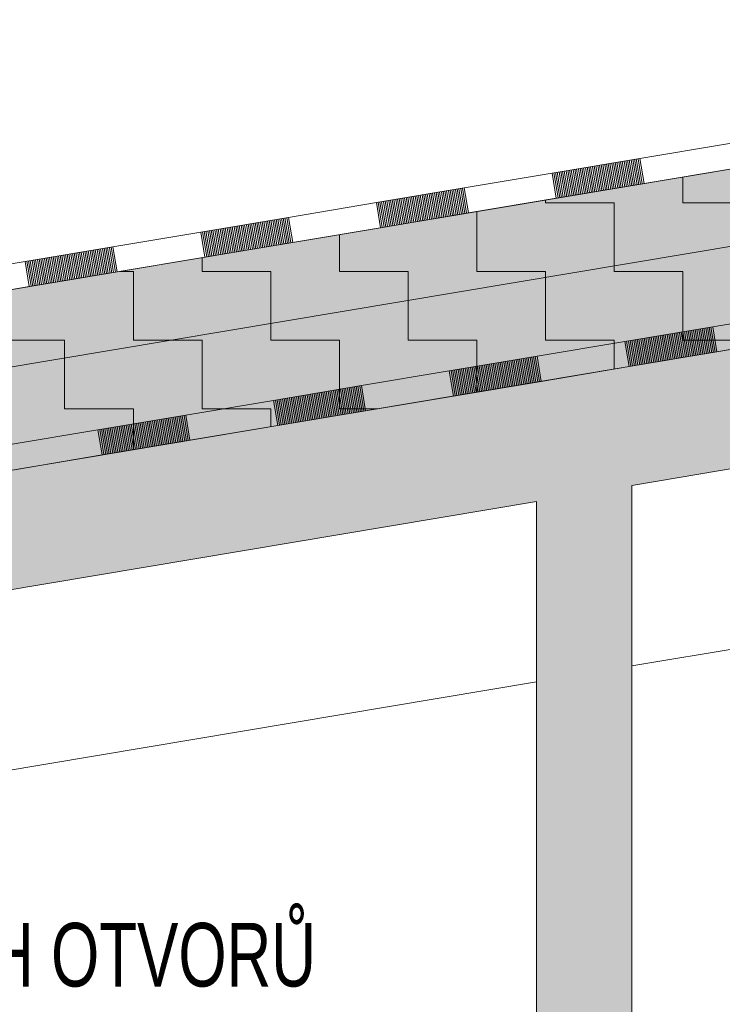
# Model space of a CAD drawing. Header units: millimetres. Extents: x 29003 to 60673, y -60985 to 17010.
# Tile 22 of 128: x 34813 to 35918, y -32148 to -30600. Entities that reach past the tile are written whole.
import ezdxf

# ---------------------------------------------------------------- set-up
doc = ezdxf.new("R2010")
doc.units = ezdxf.units.MM
doc.layers.add('XR$1$ŘEZY_1', color=7, linetype='Continuous', lineweight=25)
doc.layers.add('XR$3$ŘEZY - FILING_1', color=7, linetype='Continuous', lineweight=25)
doc.styles.add('ARIALNARROW', font='ARIALN.TTF')
pattern_1 = [(0, (216, 216), (108, 108), [108, -108]), (90, (216, 216), (-108, 108), [108, -108])]

# ---------------------------------------------------------------- blocks, each defined once
blk = doc.blocks.new('VZOROVÁ ČÁRA_17')
at = {"layer": 'XR$1$ŘEZY_1', "color": 7, "linetype": 'Continuous', "lineweight": 13}
for p, q in [((35764.9, -31106.1), (35902.9, -31083)), ((35764.9, -31106.1), (35902.9, -31083)), ((35764.9, -31106.1), (35902.9, -31083)), ((35764.9, -31106.1), (35902.9, -31083)), ((35764.9, -31106.1), (35902.9, -31083)), ((35878.1, -31087.2), (35884.7, -31126.6)), ((35880.9, -31086.7), (35887.5, -31126.1)), ((35883.6, -31086.2), (35890.2, -31125.7)), ((35886.4, -31085.8), (35893, -31125.2)), ((35889.1, -31085.3), (35895.8, -31124.7)), ((35891.9, -31084.8), (35898.5, -31124.3)), ((35894.7, -31084.4), (35901.3, -31123.8)), ((35897.4, -31083.9), (35904, -31123.4)), ((35900.2, -31083.4), (35906.8, -31122.9)), ((35902.9, -31083), (35909.6, -31122.4)), ((35784.2, -31102.9), (35790.8, -31142.4)), ((35787, -31102.4), (35793.6, -31141.9)), ((35789.7, -31102), (35796.3, -31141.4)), ((35792.5, -31101.5), (35799.1, -31141)), ((35795.3, -31101.1), (35801.9, -31140.5)), ((35798, -31100.6), (35804.6, -31140)), ((35800.8, -31100.1), (35807.4, -31139.6)), ((35803.5, -31099.7), (35810.2, -31139.1)), ((35806.3, -31099.2), (35812.9, -31138.6)), ((35809.1, -31098.7), (35815.7, -31138.2)), ((35811.8, -31098.3), (35818.4, -31137.7)), ((35814.6, -31097.8), (35821.2, -31137.3)), ((35817.3, -31097.3), (35824, -31136.8)), ((35820.1, -31096.9), (35826.7, -31136.3)), ((35822.9, -31096.4), (35829.5, -31135.9)), ((35825.6, -31096), (35832.2, -31135.4)), ((35828.4, -31095.5), (35835, -31134.9)), ((35831.1, -31095), (35837.8, -31134.5)), ((35833.9, -31094.6), (35840.5, -31134)), ((35836.7, -31094.1), (35843.3, -31133.6)), ((35839.4, -31093.6), (35846.1, -31133.1)), ((35842.2, -31093.2), (35848.8, -31132.6)), ((35845, -31092.7), (35851.6, -31132.2)), ((35847.7, -31092.2), (35854.3, -31131.7)), ((35850.5, -31091.8), (35857.1, -31131.2)), ((35853.2, -31091.3), (35859.9, -31130.8)), ((35856, -31090.9), (35862.6, -31130.3)), ((35858.8, -31090.4), (35865.4, -31129.8)), ((35861.5, -31089.9), (35868.1, -31129.4)), ((35864.3, -31089.5), (35870.9, -31128.9)), ((35867, -31089), (35873.7, -31128.5)), ((35869.8, -31088.5), (35876.4, -31128)), ((35872.6, -31088.1), (35879.2, -31127.5)), ((35875.3, -31087.6), (35881.9, -31127.1)), ((35909.6, -31122.4), (36047.6, -31099.3)), ((35764.9, -31106.1), (35771.5, -31145.6)), ((35767.6, -31105.7), (35774.3, -31145.1)), ((35770.4, -31105.2), (35777, -31144.7)), ((35773.2, -31104.8), (35779.8, -31144.2)), ((35775.9, -31104.3), (35782.5, -31143.7)), ((35778.7, -31103.8), (35785.3, -31143.3)), ((35781.4, -31103.4), (35788.1, -31142.8)), ((35488.7, -31152.5), (35626.8, -31129.3)), ((35488.7, -31152.5), (35626.8, -31129.3)), ((35488.7, -31152.5), (35626.8, -31129.3)), ((35488.7, -31152.5), (35626.8, -31129.3)), ((35488.7, -31152.5), (35626.8, -31129.3)), ((35599.2, -31133.9), (35605.8, -31173.4)), ((35602, -31133.5), (35608.6, -31172.9)), ((35604.7, -31133), (35611.3, -31172.5)), ((35607.5, -31132.6), (35614.1, -31172)), ((35610.2, -31132.1), (35616.9, -31171.5)), ((35613, -31131.6), (35619.6, -31171.1)), ((35615.8, -31131.2), (35622.4, -31170.6)), ((35618.5, -31130.7), (35625.1, -31170.2)), ((35621.3, -31130.2), (35627.9, -31169.7)), ((35624, -31129.8), (35630.7, -31169.2)), ((35626.8, -31129.3), (35633.4, -31168.8)), ((35771.5, -31145.6), (35909.6, -31122.4)), ((35508.1, -31149.2), (35514.7, -31188.7)), ((35510.8, -31148.8), (35517.4, -31188.2)), ((35513.6, -31148.3), (35520.2, -31187.8)), ((35516.3, -31147.8), (35523, -31187.3)), ((35519.1, -31147.4), (35525.7, -31186.8)), ((35521.9, -31146.9), (35528.5, -31186.4)), ((35524.6, -31146.5), (35531.3, -31185.9)), ((35527.4, -31146), (35534, -31185.4)), ((35530.2, -31145.5), (35536.8, -31185)), ((35532.9, -31145.1), (35539.5, -31184.5)), ((35535.7, -31144.6), (35542.3, -31184.1)), ((35538.4, -31144.1), (35545.1, -31183.6)), ((35541.2, -31143.7), (35547.8, -31183.1)), ((35544, -31143.2), (35550.6, -31182.7)), ((35546.7, -31142.8), (35553.3, -31182.2)), ((35549.5, -31142.3), (35556.1, -31181.7)), ((35552.2, -31141.8), (35558.9, -31181.3)), ((35555, -31141.4), (35561.6, -31180.8)), ((35557.8, -31140.9), (35564.4, -31180.3)), ((35560.5, -31140.4), (35567.2, -31179.9)), ((35563.3, -31140), (35569.9, -31179.4)), ((35566.1, -31139.5), (35572.7, -31179)), ((35568.8, -31139), (35575.4, -31178.5)), ((35571.6, -31138.6), (35578.2, -31178)), ((35574.3, -31138.1), (35581, -31177.6)), ((35577.1, -31137.7), (35583.7, -31177.1)), ((35579.9, -31137.2), (35586.5, -31176.6)), ((35582.6, -31136.7), (35589.2, -31176.2)), ((35585.4, -31136.3), (35592, -31175.7)), ((35588.1, -31135.8), (35594.8, -31175.3)), ((35590.9, -31135.3), (35597.5, -31174.8)), ((35593.7, -31134.9), (35600.3, -31174.3)), ((35596.4, -31134.4), (35603, -31173.9)), ((35633.4, -31168.8), (35771.5, -31145.6)), ((35488.7, -31152.5), (35495.4, -31191.9)), ((35491.5, -31152), (35498.1, -31191.5)), ((35494.3, -31151.6), (35500.9, -31191)), ((35497, -31151.1), (35503.6, -31190.5)), ((35499.8, -31150.6), (35506.4, -31190.1)), ((35502.5, -31150.2), (35509.2, -31189.6)), ((35505.3, -31149.7), (35511.9, -31189.2)), ((35212.6, -31198.8), (35350.7, -31175.6)), ((35212.6, -31198.8), (35350.7, -31175.6)), ((35212.6, -31198.8), (35350.7, -31175.6)), ((35212.6, -31198.8), (35350.7, -31175.6)), ((35212.6, -31198.8), (35350.7, -31175.6)), ((35323.1, -31180.3), (35329.7, -31219.7)), ((35325.8, -31179.8), (35332.4, -31219.3)), ((35328.6, -31179.4), (35335.2, -31218.8)), ((35331.3, -31178.9), (35338, -31218.3)), ((35334.1, -31178.4), (35340.7, -31217.9)), ((35336.9, -31178), (35343.5, -31217.4)), ((35339.6, -31177.5), (35346.2, -31216.9)), ((35342.4, -31177), (35349, -31216.5)), ((35345.1, -31176.6), (35351.8, -31216)), ((35347.9, -31176.1), (35354.5, -31215.6)), ((35350.7, -31175.6), (35357.3, -31215.1)), ((35495.4, -31191.9), (35633.4, -31168.8)), ((35231.9, -31195.6), (35238.5, -31235)), ((35234.7, -31195.1), (35241.3, -31234.6)), ((35237.4, -31194.6), (35244.1, -31234.1)), ((35240.2, -31194.2), (35246.8, -31233.6)), ((35243, -31193.7), (35249.6, -31233.2)), ((35245.7, -31193.3), (35252.4, -31232.7)), ((35248.5, -31192.8), (35255.1, -31232.2)), ((35251.3, -31192.3), (35257.9, -31231.8)), ((35254, -31191.9), (35260.6, -31231.3)), ((35256.8, -31191.4), (35263.4, -31230.8)), ((35259.5, -31190.9), (35266.2, -31230.4)), ((35262.3, -31190.5), (35268.9, -31229.9)), ((35265.1, -31190), (35271.7, -31229.5)), ((35267.8, -31189.5), (35274.4, -31229)), ((35270.6, -31189.1), (35277.2, -31228.5)), ((35273.3, -31188.6), (35280, -31228.1)), ((35276.1, -31188.2), (35282.7, -31227.6)), ((35278.9, -31187.7), (35285.5, -31227.1)), ((35281.6, -31187.2), (35288.2, -31226.7)), ((35284.4, -31186.8), (35291, -31226.2)), ((35287.2, -31186.3), (35293.8, -31225.8)), ((35289.9, -31185.8), (35296.5, -31225.3)), ((35292.7, -31185.4), (35299.3, -31224.8)), ((35295.4, -31184.9), (35302.1, -31224.4)), ((35298.2, -31184.5), (35304.8, -31223.9)), ((35301, -31184), (35307.6, -31223.4)), ((35303.7, -31183.5), (35310.3, -31223)), ((35306.5, -31183.1), (35313.1, -31222.5)), ((35309.2, -31182.6), (35315.9, -31222)), ((35312, -31182.1), (35318.6, -31221.6)), ((35314.8, -31181.7), (35321.4, -31221.1)), ((35317.5, -31181.2), (35324.1, -31220.7)), ((35320.3, -31180.7), (35326.9, -31220.2)), ((35357.3, -31215.1), (35495.4, -31191.9)), ((35212.6, -31198.8), (35219.2, -31238.3)), ((35215.4, -31198.4), (35222, -31237.8)), ((35218.1, -31197.9), (35224.7, -31237.3)), ((35220.9, -31197.4), (35227.5, -31236.9)), ((35223.6, -31197), (35230.3, -31236.4)), ((35226.4, -31196.5), (35233, -31235.9)), ((35229.2, -31196), (35235.8, -31235.5)), ((34936.5, -31245.1), (35074.5, -31222)), ((34936.5, -31245.1), (35074.5, -31222)), ((34936.5, -31245.1), (35074.5, -31222)), ((34936.5, -31245.1), (35074.5, -31222)), ((34936.5, -31245.1), (35074.5, -31222)), ((35046.9, -31226.6), (35053.5, -31266.1)), ((35049.7, -31226.1), (35056.3, -31265.6)), ((35052.4, -31225.7), (35059.1, -31265.1)), ((35055.2, -31225.2), (35061.8, -31264.7)), ((35058, -31224.8), (35064.6, -31264.2)), ((35060.7, -31224.3), (35067.3, -31263.7)), ((35063.5, -31223.8), (35070.1, -31263.3)), ((35066.2, -31223.4), (35072.9, -31262.8)), ((35069, -31222.9), (35075.6, -31262.4)), ((35071.8, -31222.4), (35078.4, -31261.9)), ((35074.5, -31222), (35081.1, -31261.4)), ((35219.2, -31238.3), (35357.3, -31215.1)), ((34953, -31242.4), (34959.6, -31281.8)), ((34955.8, -31241.9), (34962.4, -31281.4)), ((34958.5, -31241.4), (34965.2, -31280.9)), ((34961.3, -31241), (34967.9, -31280.4)), ((34964.1, -31240.5), (34970.7, -31280)), ((34966.8, -31240), (34973.4, -31279.5)), ((34969.6, -31239.6), (34976.2, -31279)), ((34972.4, -31239.1), (34979, -31278.6)), ((34975.1, -31238.7), (34981.7, -31278.1)), ((34977.9, -31238.2), (34984.5, -31277.6)), ((34980.6, -31237.7), (34987.3, -31277.2)), ((34983.4, -31237.3), (34990, -31276.7)), ((34986.2, -31236.8), (34992.8, -31276.3)), ((34988.9, -31236.3), (34995.5, -31275.8)), ((34991.7, -31235.9), (34998.3, -31275.3)), ((34994.4, -31235.4), (35001.1, -31274.9)), ((34997.2, -31235), (35003.8, -31274.4)), ((35000, -31234.5), (35006.6, -31273.9)), ((35002.7, -31234), (35009.3, -31273.5)), ((35005.5, -31233.6), (35012.1, -31273)), ((35008.3, -31233.1), (35014.9, -31272.5)), ((35011, -31232.6), (35017.6, -31272.1)), ((35013.8, -31232.2), (35020.4, -31271.6)), ((35016.5, -31231.7), (35023.2, -31271.2)), ((35019.3, -31231.2), (35025.9, -31270.7)), ((35022.1, -31230.8), (35028.7, -31270.2)), ((35024.8, -31230.3), (35031.4, -31269.8)), ((35027.6, -31229.9), (35034.2, -31269.3)), ((35030.3, -31229.4), (35037, -31268.8)), ((35033.1, -31228.9), (35039.7, -31268.4)), ((35035.9, -31228.5), (35042.5, -31267.9)), ((35038.6, -31228), (35045.2, -31267.5)), ((35041.4, -31227.5), (35048, -31267)), ((35044.1, -31227.1), (35050.8, -31266.5)), ((35081.1, -31261.4), (35219.2, -31238.3)), ((34936.5, -31245.1), (34943.1, -31284.6)), ((34939.2, -31244.7), (34945.8, -31284.1)), ((34942, -31244.2), (34948.6, -31283.7)), ((34944.7, -31243.8), (34951.4, -31283.2)), ((34947.5, -31243.3), (34954.1, -31282.7)), ((34950.3, -31242.8), (34956.9, -31282.3)), ((34943.1, -31284.6), (35081.1, -31261.4)), ((34805, -31307.8), (34943.1, -31284.6))]:
    blk.add_line(p, q, dxfattribs=at)
for points in [[(35902.9, -31083), (36041, -31059.8), (36179.1, -31036.7)], [(35902.9, -31083), (36041, -31059.8), (36179.1, -31036.7)], [(35626.8, -31129.3), (35764.9, -31106.1), (35902.9, -31083)], [(35626.8, -31129.3), (35764.9, -31106.1), (35902.9, -31083)], [(35350.7, -31175.6), (35488.7, -31152.5), (35626.8, -31129.3)], [(35350.7, -31175.6), (35488.7, -31152.5), (35626.8, -31129.3)], [(35074.5, -31222), (35212.6, -31198.8), (35350.7, -31175.6)], [(35074.5, -31222), (35212.6, -31198.8), (35350.7, -31175.6)], [(34798.4, -31268.3), (34936.5, -31245.1), (35074.5, -31222)], [(34798.4, -31268.3), (34936.5, -31245.1), (35074.5, -31222)]]:
    blk.add_lwpolyline(points, dxfattribs=at)
blk = doc.blocks.new('VZOROVÁ ČÁRA_20')
at = {"layer": 'XR$1$ŘEZY_1', "color": 7, "linetype": 'Continuous', "lineweight": 13}
for p, q in [((35650.3, -30841.5), (35788.3, -30818.3)), ((35650.3, -30841.5), (35788.3, -30818.3)), ((35650.3, -30841.5), (35788.3, -30818.3)), ((35650.3, -30841.5), (35788.3, -30818.3)), ((35650.3, -30841.5), (35788.3, -30818.3)), ((35752.4, -30824.3), (35759.1, -30863.8)), ((35755.2, -30823.9), (35761.8, -30863.3)), ((35758, -30823.4), (35764.6, -30862.8)), ((35760.7, -30822.9), (35767.3, -30862.4)), ((35763.5, -30822.5), (35770.1, -30861.9)), ((35766.3, -30822), (35772.9, -30861.5)), ((35769, -30821.5), (35775.6, -30861)), ((35771.8, -30821.1), (35778.4, -30860.5)), ((35774.5, -30820.6), (35781.2, -30860.1)), ((35777.3, -30820.2), (35783.9, -30859.6)), ((35780.1, -30819.7), (35786.7, -30859.1)), ((35782.8, -30819.2), (35789.4, -30858.7)), ((35785.6, -30818.8), (35792.2, -30858.2)), ((35788.3, -30818.3), (35795, -30857.7)), ((35661.3, -30839.6), (35667.9, -30879.1)), ((35664.1, -30839.1), (35670.7, -30878.6)), ((35666.8, -30838.7), (35673.5, -30878.1)), ((35669.6, -30838.2), (35676.2, -30877.7)), ((35672.4, -30837.8), (35679, -30877.2)), ((35675.1, -30837.3), (35681.7, -30876.7)), ((35677.9, -30836.8), (35684.5, -30876.3)), ((35680.6, -30836.4), (35687.3, -30875.8)), ((35683.4, -30835.9), (35690, -30875.4)), ((35686.2, -30835.4), (35692.8, -30874.9)), ((35688.9, -30835), (35695.6, -30874.4)), ((35691.7, -30834.5), (35698.3, -30874)), ((35694.5, -30834.1), (35701.1, -30873.5)), ((35697.2, -30833.6), (35703.8, -30873)), ((35700, -30833.1), (35706.6, -30872.6)), ((35702.7, -30832.7), (35709.4, -30872.1)), ((35705.5, -30832.2), (35712.1, -30871.6)), ((35708.3, -30831.7), (35714.9, -30871.2)), ((35711, -30831.3), (35717.6, -30870.7)), ((35713.8, -30830.8), (35720.4, -30870.3)), ((35716.5, -30830.3), (35723.2, -30869.8)), ((35719.3, -30829.9), (35725.9, -30869.3)), ((35722.1, -30829.4), (35728.7, -30868.9)), ((35724.8, -30829), (35731.4, -30868.4)), ((35727.6, -30828.5), (35734.2, -30867.9)), ((35730.4, -30828), (35737, -30867.5)), ((35733.1, -30827.6), (35739.7, -30867)), ((35735.9, -30827.1), (35742.5, -30866.5)), ((35738.6, -30826.6), (35745.3, -30866.1)), ((35741.4, -30826.2), (35748, -30865.6)), ((35744.2, -30825.7), (35750.8, -30865.2)), ((35746.9, -30825.2), (35753.5, -30864.7)), ((35749.7, -30824.8), (35756.3, -30864.2)), ((35795, -30857.7), (35933, -30834.6)), ((35650.3, -30841.5), (35656.9, -30880.9)), ((35653, -30841), (35659.7, -30880.4)), ((35655.8, -30840.5), (35662.4, -30880)), ((35658.6, -30840.1), (35665.2, -30879.5)), ((35374.1, -30887.8), (35512.2, -30864.6)), ((35374.1, -30887.8), (35512.2, -30864.6)), ((35374.1, -30887.8), (35512.2, -30864.6)), ((35374.1, -30887.8), (35512.2, -30864.6)), ((35374.1, -30887.8), (35512.2, -30864.6)), ((35476.3, -30870.7), (35482.9, -30910.1)), ((35479.1, -30870.2), (35485.7, -30909.6)), ((35481.8, -30869.7), (35488.4, -30909.2)), ((35484.6, -30869.3), (35491.2, -30908.7)), ((35487.3, -30868.8), (35494, -30908.2)), ((35490.1, -30868.3), (35496.7, -30907.8)), ((35492.9, -30867.9), (35499.5, -30907.3)), ((35495.6, -30867.4), (35502.3, -30906.9)), ((35498.4, -30866.9), (35505, -30906.4)), ((35501.2, -30866.5), (35507.8, -30905.9)), ((35503.9, -30866), (35510.5, -30905.5)), ((35506.7, -30865.6), (35513.3, -30905)), ((35509.4, -30865.1), (35516.1, -30904.5)), ((35512.2, -30864.6), (35518.8, -30904.1)), ((35656.9, -30880.9), (35795, -30857.7)), ((35385.2, -30885.9), (35391.8, -30925.4)), ((35387.9, -30885.5), (35394.6, -30924.9)), ((35390.7, -30885), (35397.3, -30924.5)), ((35393.5, -30884.6), (35400.1, -30924)), ((35396.2, -30884.1), (35402.8, -30923.5)), ((35399, -30883.6), (35405.6, -30923.1)), ((35401.7, -30883.2), (35408.4, -30922.6)), ((35404.5, -30882.7), (35411.1, -30922.1)), ((35407.3, -30882.2), (35413.9, -30921.7)), ((35410, -30881.8), (35416.6, -30921.2)), ((35412.8, -30881.3), (35419.4, -30920.8)), ((35415.6, -30880.8), (35422.2, -30920.3)), ((35418.3, -30880.4), (35424.9, -30919.8)), ((35421.1, -30879.9), (35427.7, -30919.4)), ((35423.8, -30879.5), (35430.5, -30918.9)), ((35426.6, -30879), (35433.2, -30918.4)), ((35429.4, -30878.5), (35436, -30918)), ((35432.1, -30878.1), (35438.7, -30917.5)), ((35434.9, -30877.6), (35441.5, -30917.1)), ((35437.6, -30877.1), (35444.3, -30916.6)), ((35440.4, -30876.7), (35447, -30916.1)), ((35443.2, -30876.2), (35449.8, -30915.7)), ((35445.9, -30875.7), (35452.5, -30915.2)), ((35448.7, -30875.3), (35455.3, -30914.7)), ((35451.5, -30874.8), (35458.1, -30914.3)), ((35454.2, -30874.4), (35460.8, -30913.8)), ((35457, -30873.9), (35463.6, -30913.3)), ((35459.7, -30873.4), (35466.4, -30912.9)), ((35462.5, -30873), (35469.1, -30912.4)), ((35465.3, -30872.5), (35471.9, -30912)), ((35468, -30872), (35474.6, -30911.5)), ((35470.8, -30871.6), (35477.4, -30911)), ((35473.5, -30871.1), (35480.2, -30910.6)), ((35518.8, -30904.1), (35656.9, -30880.9)), ((35374.1, -30887.8), (35380.8, -30927.2)), ((35376.9, -30887.3), (35383.5, -30926.8)), ((35379.7, -30886.9), (35386.3, -30926.3)), ((35382.4, -30886.4), (35389, -30925.9)), ((35098, -30934.1), (35236.1, -30911)), ((35098, -30934.1), (35236.1, -30911)), ((35098, -30934.1), (35236.1, -30911)), ((35098, -30934.1), (35236.1, -30911)), ((35098, -30934.1), (35236.1, -30911)), ((35200.2, -30917), (35206.8, -30956.4)), ((35202.9, -30916.5), (35209.5, -30956)), ((35205.7, -30916.1), (35212.3, -30955.5)), ((35208.4, -30915.6), (35215.1, -30955)), ((35211.2, -30915.1), (35217.8, -30954.6)), ((35214, -30914.7), (35220.6, -30954.1)), ((35216.7, -30914.2), (35223.4, -30953.7)), ((35219.5, -30913.7), (35226.1, -30953.2)), ((35222.3, -30913.3), (35228.9, -30952.7)), ((35225, -30912.8), (35231.6, -30952.3)), ((35227.8, -30912.4), (35234.4, -30951.8)), ((35230.5, -30911.9), (35237.2, -30951.3)), ((35233.3, -30911.4), (35239.9, -30950.9)), ((35236.1, -30911), (35242.7, -30950.4)), ((35380.8, -30927.2), (35518.8, -30904.1)), ((35106.3, -30932.7), (35112.9, -30972.2)), ((35109, -30932.3), (35115.7, -30971.7)), ((35111.8, -30931.8), (35118.4, -30971.3)), ((35114.6, -30931.3), (35121.2, -30970.8)), ((35117.3, -30930.9), (35123.9, -30970.3)), ((35120.1, -30930.4), (35126.7, -30969.9)), ((35122.8, -30930), (35129.5, -30969.4)), ((35125.6, -30929.5), (35132.2, -30968.9)), ((35128.4, -30929), (35135, -30968.5)), ((35131.1, -30928.6), (35137.7, -30968)), ((35133.9, -30928.1), (35140.5, -30967.6)), ((35136.7, -30927.6), (35143.3, -30967.1)), ((35139.4, -30927.2), (35146, -30966.6)), ((35142.2, -30926.7), (35148.8, -30966.2)), ((35144.9, -30926.3), (35151.6, -30965.7)), ((35147.7, -30925.8), (35154.3, -30965.2)), ((35150.5, -30925.3), (35157.1, -30964.8)), ((35153.2, -30924.9), (35159.8, -30964.3)), ((35156, -30924.4), (35162.6, -30963.8)), ((35158.7, -30923.9), (35165.4, -30963.4)), ((35161.5, -30923.5), (35168.1, -30962.9)), ((35164.3, -30923), (35170.9, -30962.5)), ((35167, -30922.5), (35173.6, -30962)), ((35169.8, -30922.1), (35176.4, -30961.5)), ((35172.6, -30921.6), (35179.2, -30961.1)), ((35175.3, -30921.2), (35181.9, -30960.6)), ((35178.1, -30920.7), (35184.7, -30960.1)), ((35180.8, -30920.2), (35187.5, -30959.7)), ((35183.6, -30919.8), (35190.2, -30959.2)), ((35186.4, -30919.3), (35193, -30958.8)), ((35189.1, -30918.8), (35195.7, -30958.3)), ((35191.9, -30918.4), (35198.5, -30957.8)), ((35194.6, -30917.9), (35201.3, -30957.4)), ((35197.4, -30917.4), (35204, -30956.9)), ((35242.7, -30950.4), (35380.8, -30927.2)), ((35098, -30934.1), (35104.6, -30973.6)), ((35100.8, -30933.7), (35107.4, -30973.1)), ((35103.5, -30933.2), (35110.1, -30972.7)), ((34821.9, -30980.5), (34959.9, -30957.3)), ((34821.9, -30980.5), (34959.9, -30957.3)), ((34821.9, -30980.5), (34959.9, -30957.3)), ((34821.9, -30980.5), (34959.9, -30957.3)), ((34821.9, -30980.5), (34959.9, -30957.3)), ((34924, -30963.3), (34930.6, -31002.8)), ((34926.8, -30962.9), (34933.4, -31002.3)), ((34929.5, -30962.4), (34936.2, -31001.8)), ((34932.3, -30961.9), (34938.9, -31001.4)), ((34935.1, -30961.5), (34941.7, -31000.9)), ((34937.8, -30961), (34944.4, -31000.4)), ((34940.6, -30960.5), (34947.2, -31000)), ((34943.4, -30960.1), (34950, -30999.5)), ((34946.1, -30959.6), (34952.7, -30999.1)), ((34948.9, -30959.1), (34955.5, -30998.6)), ((34951.6, -30958.7), (34958.3, -30998.1)), ((34954.4, -30958.2), (34961, -30997.7)), ((34957.2, -30957.8), (34963.8, -30997.2)), ((34959.9, -30957.3), (34966.5, -30996.7)), ((35104.6, -30973.6), (35242.7, -30950.4)), ((34830.1, -30979.1), (34836.8, -31018.5)), ((34832.9, -30978.6), (34839.5, -31018.1)), ((34835.7, -30978.1), (34842.3, -31017.6)), ((34838.4, -30977.7), (34845, -31017.1)), ((34841.2, -30977.2), (34847.8, -31016.7)), ((34843.9, -30976.8), (34850.6, -31016.2)), ((34846.7, -30976.3), (34853.3, -31015.7)), ((34849.5, -30975.8), (34856.1, -31015.3)), ((34852.2, -30975.4), (34858.8, -31014.8)), ((34855, -30974.9), (34861.6, -31014.3)), ((34857.8, -30974.4), (34864.4, -31013.9)), ((34860.5, -30974), (34867.1, -31013.4)), ((34863.3, -30973.5), (34869.9, -31013)), ((34866, -30973), (34872.7, -31012.5)), ((34868.8, -30972.6), (34875.4, -31012)), ((34871.6, -30972.1), (34878.2, -31011.6)), ((34874.3, -30971.7), (34880.9, -31011.1)), ((34877.1, -30971.2), (34883.7, -31010.6)), ((34879.8, -30970.7), (34886.5, -31010.2)), ((34882.6, -30970.3), (34889.2, -31009.7)), ((34885.4, -30969.8), (34892, -31009.3)), ((34888.1, -30969.3), (34894.7, -31008.8)), ((34890.9, -30968.9), (34897.5, -31008.3)), ((34893.6, -30968.4), (34900.3, -31007.9)), ((34896.4, -30968), (34903, -31007.4)), ((34899.2, -30967.5), (34905.8, -31006.9)), ((34901.9, -30967), (34908.6, -31006.5)), ((34904.7, -30966.6), (34911.3, -31006)), ((34907.5, -30966.1), (34914.1, -31005.5)), ((34910.2, -30965.6), (34916.8, -31005.1)), ((34913, -30965.2), (34919.6, -31004.6)), ((34915.7, -30964.7), (34922.4, -31004.2)), ((34918.5, -30964.2), (34925.1, -31003.7)), ((34921.3, -30963.8), (34927.9, -31003.2)), ((34966.5, -30996.7), (35104.6, -30973.6)), ((34821.9, -30980.5), (34828.5, -31019.9)), ((34824.6, -30980), (34831.2, -31019.4)), ((34827.4, -30979.5), (34834, -31019)), ((34828.5, -31019.9), (34966.5, -30996.7)), ((34690.4, -31043.1), (34828.5, -31019.9))]:
    blk.add_line(p, q, dxfattribs=at)
for points in [[(35788.3, -30818.3), (35926.4, -30795.1), (36064.5, -30772)], [(35788.3, -30818.3), (35926.4, -30795.1), (36064.5, -30772)], [(35512.2, -30864.6), (35650.3, -30841.5), (35788.3, -30818.3)], [(35512.2, -30864.6), (35650.3, -30841.5), (35788.3, -30818.3)], [(35236.1, -30911), (35374.1, -30887.8), (35512.2, -30864.6)], [(35236.1, -30911), (35374.1, -30887.8), (35512.2, -30864.6)], [(34959.9, -30957.3), (35098, -30934.1), (35236.1, -30911)], [(34959.9, -30957.3), (35098, -30934.1), (35236.1, -30911)], [(34683.8, -31003.6), (34821.9, -30980.5), (34959.9, -30957.3)], [(34683.8, -31003.6), (34821.9, -30980.5), (34959.9, -30957.3)]]:
    blk.add_lwpolyline(points, dxfattribs=at)

msp = doc.modelspace()

# ---------------------------------------------------------------- hatches: boundary and pattern name
at = {"layer": 'XR$3$ŘEZY - FILING_1', "linetype": 'Continuous', "lineweight": 13}
for points in [[(39888.8, -30170.9), (33039.1, -31320.1), (33010.3, -31345.2), (33026.9, -31443.9), (39908.7, -30289.2)], [(40455.9, -30197.4), (33026.9, -31443.9), (33053.4, -31601.7), (40455.9, -30359.6)]]:
    msp.add_hatch(color=11, dxfattribs=at).paths.add_polyline_path(points, flags=0)
h = msp.add_hatch(dxfattribs=at)
h.set_pattern_fill('VZOR', scale=108, style=0, pattern_type=2)
h.set_pattern_definition(pattern_1)
h.paths.add_polyline_path([(39888.8, -30170.9), (33039.1, -31320.1), (33010.3, -31345.2), (33026.9, -31443.9), (39908.7, -30289.2)], flags=0)
h = msp.add_hatch(dxfattribs=at)
h.set_pattern_fill('VZOR', scale=108, style=0, pattern_type=2)
h.set_pattern_definition(pattern_1)
h.paths.add_polyline_path([(40455.9, -30197.4), (33026.9, -31443.9), (33053.4, -31601.7), (40455.9, -30359.6)], flags=0)
msp.add_hatch(color=254, dxfattribs=at).paths.add_polyline_path([(35625.9, -32310.2), (35775.9, -32310.2), (35775.9, -31332.4), (39305.9, -30740.2), (39305.9, -31260.2), (39755.9, -31260.2), (39755.9, -30664.7), (40355.9, -30564), (40355.9, -30376.4), (32595.9, -31678.4), (32595.9, -31866), (32895.9, -31815.7), (32895.9, -32310.2), (33345.9, -32310.2), (33345.9, -31740.2), (35625.9, -31357.6)])

# ---------------------------------------------------------------- linework, layer by layer
at = {"layer": 'XR$1$ŘEZY_1', "color": 7, "linetype": 'Continuous', "lineweight": 13}
for p, q in [((33039.1, -31320.1), (39888.8, -30170.9)), ((33026.9, -31443.9), (40455.9, -30197.4)), ((32595.9, -31678.4), (40355.9, -30376.4)), ((32595.9, -31678.4), (40355.9, -30376.4)), ((35775.9, -31332.4), (39305.9, -30740.2)), ((35775.9, -31616.4), (39305.9, -31024.1)), ((35775.9, -32310.2), (35775.9, -31332.4)), ((33345.9, -31740.2), (35625.9, -31357.6)), ((35625.9, -32310.2), (35625.9, -31357.6)), ((33345.9, -32024.1), (35625.9, -31641.5))]:
    msp.add_line(p, q, dxfattribs=at)

# ---------------------------------------------------------------- block references
for name in ['VZOROVÁ ČÁRA_20', 'VZOROVÁ ČÁRA_17']:
    msp.add_blockref(name, (0, 0), dxfattribs=at)

# ---------------------------------------------------------------- texts
at = {"layer": 'XR$1$ŘEZY_1', "color": 7, "linetype": 'Continuous', "lineweight": 18, "insert": (33748.5, -32121.8), "char_height": 100, "width": 1578.617, "attachment_point": 7, "style": 'ARIALNARROW'}
msp.add_mtext('\\W0.85;DOZDÍVKA SNÍŽENÝCH OTVORŮ', dxfattribs=at)

doc.saveas('drawing.dxf')
